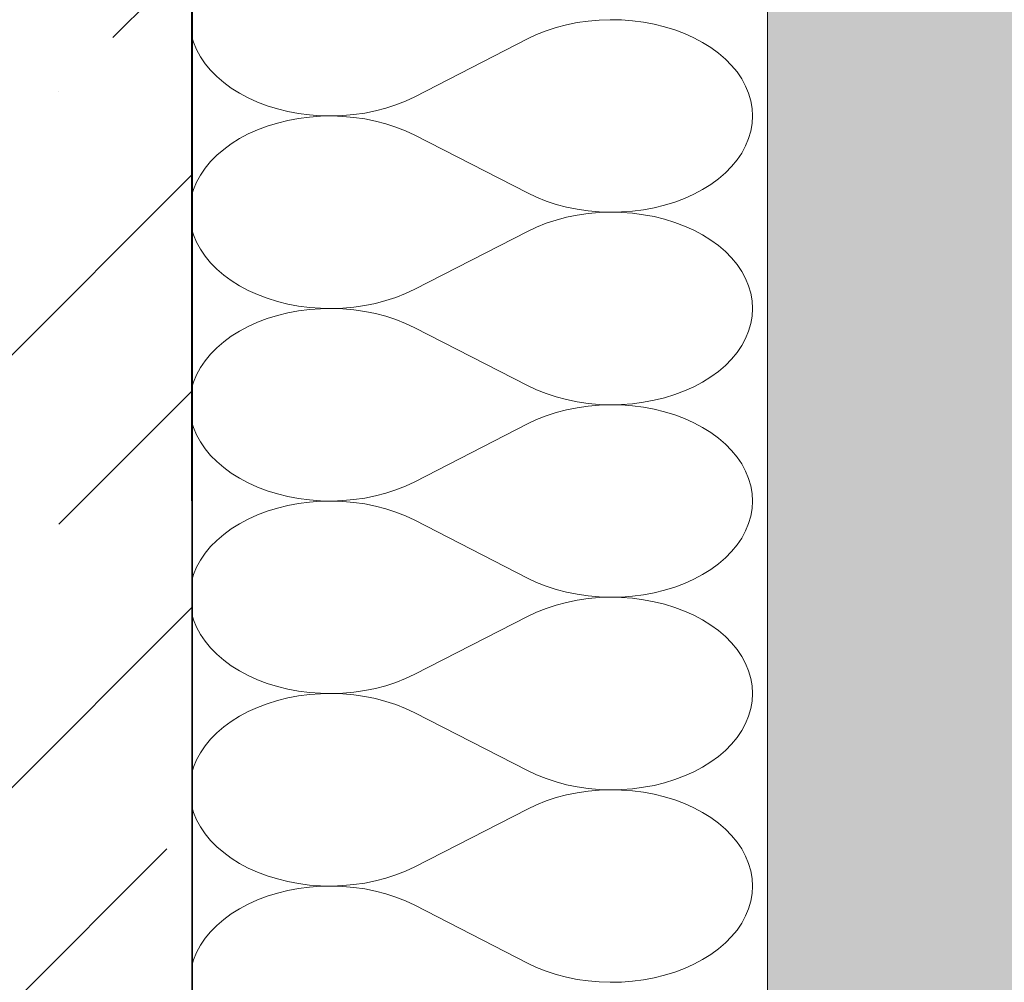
# Model space of a CAD drawing. Header units: millimetres. Extents: x 119219 to 750800, y -8933 to 168688.
# Tile 19 of 115: x 526304 to 526561, y -4023 to -3771. Entities that reach past the tile are written whole.
import ezdxf

# ---------------------------------------------------------------- set-up
doc = ezdxf.new("R2010")
doc.units = ezdxf.units.MM
doc.header["$MEASUREMENT"] = 0
for name, color, linetype, lineweight in [('0_Ном._пера__1', 7, 'Continuous', 0), ('0_Ном._пера__120', 7, 'Continuous', 0), ('АР-Стены_внешние_.АР_Ном._пера__1', 7, 'Continuous', 0)]:
    doc.layers.add(name, color=color, linetype=linetype, lineweight=lineweight)

# ---------------------------------------------------------------- blocks, each defined once
blk = doc.blocks.new('*X28')
at = {"layer": '0_Ном._пера__120', "color": 7, "linetype": 'Continuous', "lineweight": 0}
for p, q in [((526446.6, -3772.56), (526443.88, -3773.28)), ((526449.39, -3772), (526446.6, -3772.56)), ((526452.24, -3771.59), (526449.39, -3772)), ((526455.12, -3771.33), (526452.24, -3771.59)), ((526458.03, -3771.23), (526455.12, -3771.33)), ((526460.94, -3771.29), (526458.03, -3771.23)), ((526463.84, -3771.5), (526460.94, -3771.29)), ((526466.7, -3771.87), (526463.84, -3771.5)), ((526469.51, -3772.39), (526466.7, -3771.87)), ((526472.25, -3773.07), (526469.51, -3772.39)), ((526474.9, -3773.88), (526472.25, -3773.07)), ((526348.5, -3775.47), (526348.99, -3777.14)), ((526438.73, -3775.13), (526436.34, -3776.26)), ((526441.25, -3774.13), (526438.73, -3775.13)), ((526443.88, -3773.28), (526441.25, -3774.13)), ((526477.45, -3774.84), (526474.9, -3773.88)), ((526479.88, -3775.94), (526477.45, -3774.84)), ((526348.99, -3777.14), (526349.78, -3779.06)), ((526406.88, -3791.36), (526436.34, -3776.26)), ((526482.18, -3777.16), (526479.88, -3775.94)), ((526484.33, -3778.5), (526482.18, -3777.16)), ((526349.78, -3779.06), (526350.8, -3780.92)), ((526350.8, -3780.92), (526352.02, -3782.73)), ((526486.32, -3779.96), (526484.33, -3778.5)), ((526488.13, -3781.51), (526486.32, -3779.96)), ((526352.02, -3782.73), (526353.46, -3784.46)), ((526489.76, -3783.16), (526488.13, -3781.51)), ((526491.19, -3784.9), (526489.76, -3783.16)), ((526353.46, -3784.46), (526355.08, -3786.11)), ((526492.41, -3786.7), (526491.19, -3784.9)), ((526355.08, -3786.11), (526356.9, -3787.67)), ((526356.9, -3787.67), (526358.88, -3789.12)), ((526493.43, -3788.57), (526492.41, -3786.7)), ((526494.22, -3790.48), (526493.43, -3788.57)), ((526358.88, -3789.12), (526361.03, -3790.46)), ((526361.03, -3790.46), (526363.33, -3791.69)), ((526494.8, -3792.43), (526494.22, -3790.48)), ((526363.33, -3791.69), (526365.76, -3792.78)), ((526365.76, -3792.78), (526368.31, -3793.74)), ((526368.31, -3793.74), (526370.97, -3794.56)), ((526399.33, -3794.35), (526401.96, -3793.49)), ((526401.96, -3793.49), (526404.48, -3792.49)), ((526404.48, -3792.49), (526406.88, -3791.36)), ((526495.14, -3794.41), (526494.8, -3792.43)), ((526370.97, -3794.56), (526373.71, -3795.23)), ((526373.71, -3795.23), (526376.51, -3795.76)), ((526376.51, -3795.76), (526379.38, -3796.13)), ((526379.38, -3796.13), (526382.27, -3796.34)), ((526382.27, -3796.34), (526385.18, -3796.4)), ((526385.18, -3796.4), (526388.09, -3796.3)), ((526388.09, -3796.3), (526390.97, -3796.04)), ((526390.97, -3796.04), (526393.82, -3795.63)), ((526393.82, -3795.63), (526396.62, -3795.06)), ((526396.62, -3795.06), (526399.33, -3794.35)), ((526495.26, -3796.4), (526495.14, -3794.41)), ((526370.97, -3798.24), (526368.31, -3799.06)), ((526373.71, -3797.56), (526370.97, -3798.24)), ((526376.51, -3797.04), (526373.71, -3797.56)), ((526379.38, -3796.67), (526376.51, -3797.04)), ((526382.27, -3796.46), (526379.38, -3796.67)), ((526385.18, -3796.4), (526382.27, -3796.46)), ((526388.09, -3796.5), (526385.18, -3796.4)), ((526390.97, -3796.76), (526388.09, -3796.5)), ((526393.82, -3797.17), (526390.97, -3796.76)), ((526396.62, -3797.73), (526393.82, -3797.17)), ((526399.33, -3798.45), (526396.62, -3797.73)), ((526401.96, -3799.3), (526399.33, -3798.45)), ((526494.8, -3800.36), (526495.14, -3798.39)), ((526495.14, -3798.39), (526495.26, -3796.4)), ((526363.33, -3801.11), (526361.03, -3802.33)), ((526365.76, -3800.01), (526363.33, -3801.11)), ((526368.31, -3799.06), (526365.76, -3800.01)), ((526404.48, -3800.3), (526401.96, -3799.3)), ((526406.88, -3801.43), (526404.48, -3800.3)), ((526406.88, -3801.43), (526436.34, -3816.53)), ((526494.22, -3802.31), (526494.8, -3800.36)), ((526358.88, -3803.67), (526356.9, -3805.13)), ((526361.03, -3802.33), (526358.88, -3803.67)), ((526493.43, -3804.23), (526494.22, -3802.31)), ((526355.08, -3806.69), (526353.46, -3808.34)), ((526356.9, -3805.13), (526355.08, -3806.69)), ((526491.19, -3807.9), (526492.41, -3806.09)), ((526492.41, -3806.09), (526493.43, -3804.23)), ((526353.46, -3808.34), (526352.02, -3810.07)), ((526489.76, -3809.63), (526491.19, -3807.9)), ((526352.02, -3810.07), (526350.8, -3811.87)), ((526486.32, -3812.84), (526488.13, -3811.28)), ((526488.13, -3811.28), (526489.76, -3809.63)), ((526349.78, -3813.74), (526348.99, -3815.65)), ((526350.8, -3811.87), (526349.78, -3813.74)), ((526482.18, -3815.63), (526484.33, -3814.29)), ((526484.33, -3814.29), (526486.32, -3812.84)), ((526348.99, -3815.65), (526348.5, -3817.3)), ((526436.34, -3816.53), (526438.73, -3817.66)), ((526477.45, -3817.95), (526479.88, -3816.86)), ((526479.88, -3816.86), (526482.18, -3815.63)), ((526438.73, -3817.66), (526441.25, -3818.66)), ((526441.25, -3818.66), (526443.88, -3819.52)), ((526443.88, -3819.52), (526446.6, -3820.23)), ((526472.25, -3819.73), (526474.9, -3818.91)), ((526474.9, -3818.91), (526477.45, -3817.95)), ((526446.6, -3820.23), (526449.39, -3820.8)), ((526449.39, -3820.8), (526452.24, -3821.21)), ((526452.24, -3821.93), (526449.39, -3822.34)), ((526452.24, -3821.21), (526455.12, -3821.47)), ((526455.12, -3821.67), (526452.24, -3821.93)), ((526455.12, -3821.47), (526458.03, -3821.57)), ((526458.03, -3821.57), (526455.12, -3821.67)), ((526458.03, -3821.57), (526460.94, -3821.51)), ((526460.94, -3821.63), (526458.03, -3821.57)), ((526460.94, -3821.51), (526463.84, -3821.3)), ((526463.84, -3821.84), (526460.94, -3821.63)), ((526463.84, -3821.3), (526466.7, -3820.93)), ((526466.7, -3822.21), (526463.84, -3821.84)), ((526466.7, -3820.93), (526469.51, -3820.4)), ((526469.51, -3820.4), (526472.25, -3819.73)), ((526441.25, -3824.47), (526438.73, -3825.47)), ((526443.88, -3823.62), (526441.25, -3824.47)), ((526446.6, -3822.9), (526443.88, -3823.62)), ((526449.39, -3822.34), (526446.6, -3822.9)), ((526469.51, -3822.73), (526466.7, -3822.21)), ((526472.25, -3823.41), (526469.51, -3822.73)), ((526474.9, -3824.23), (526472.25, -3823.41)), ((526477.45, -3825.19), (526474.9, -3824.23)), ((526348.51, -3825.84), (526348.99, -3827.48)), ((526406.88, -3841.7), (526436.34, -3826.6)), ((526438.73, -3825.47), (526436.34, -3826.6)), ((526479.88, -3826.28), (526477.45, -3825.19)), ((526482.18, -3827.5), (526479.88, -3826.28)), ((526348.99, -3827.48), (526349.78, -3829.4)), ((526349.78, -3829.4), (526350.8, -3831.26)), ((526484.33, -3828.84), (526482.18, -3827.5)), ((526486.32, -3830.3), (526484.33, -3828.84)), ((526350.8, -3831.26), (526352.02, -3833.07)), ((526488.13, -3831.86), (526486.32, -3830.3)), ((526489.76, -3833.51), (526488.13, -3831.86)), ((526352.02, -3833.07), (526353.46, -3834.8)), ((526353.46, -3834.8), (526355.08, -3836.45)), ((526491.19, -3835.24), (526489.76, -3833.51)), ((526355.08, -3836.45), (526356.9, -3838.01)), ((526492.41, -3837.04), (526491.19, -3835.24)), ((526493.43, -3838.91), (526492.41, -3837.04)), ((526356.9, -3838.01), (526358.88, -3839.46)), ((526358.88, -3839.46), (526361.03, -3840.81)), ((526494.22, -3840.82), (526493.43, -3838.91)), ((526361.03, -3840.81), (526363.33, -3842.03)), ((526363.33, -3842.03), (526365.76, -3843.12)), ((526404.48, -3842.83), (526406.88, -3841.7)), ((526494.8, -3842.77), (526494.22, -3840.82)), ((526365.76, -3843.12), (526368.31, -3844.08)), ((526368.31, -3844.08), (526370.97, -3844.9)), ((526370.97, -3844.9), (526373.71, -3845.57)), ((526396.62, -3845.4), (526399.33, -3844.69)), ((526399.33, -3844.69), (526401.96, -3843.83)), ((526401.96, -3843.83), (526404.48, -3842.83)), ((526495.14, -3844.75), (526494.8, -3842.77)), ((526495.26, -3846.74), (526495.14, -3844.75)), ((526373.71, -3845.57), (526376.51, -3846.1)), ((526376.51, -3847.38), (526373.71, -3847.9)), ((526376.51, -3846.1), (526379.38, -3846.47)), ((526379.38, -3847.01), (526376.51, -3847.38)), ((526379.38, -3846.47), (526382.27, -3846.68)), ((526382.27, -3846.8), (526379.38, -3847.01)), ((526382.27, -3846.68), (526385.18, -3846.74)), ((526385.18, -3846.74), (526382.27, -3846.8)), ((526385.18, -3846.74), (526388.09, -3846.64)), ((526388.09, -3846.84), (526385.18, -3846.74)), ((526388.09, -3846.64), (526390.97, -3846.38)), ((526390.97, -3847.1), (526388.09, -3846.84)), ((526390.97, -3846.38), (526393.82, -3845.97)), ((526393.82, -3847.51), (526390.97, -3847.1)), ((526393.82, -3845.97), (526396.62, -3845.4)), ((526396.62, -3848.07), (526393.82, -3847.51)), ((526495.14, -3848.73), (526495.26, -3846.74)), ((526365.76, -3850.36), (526363.33, -3851.45)), ((526368.31, -3849.4), (526365.76, -3850.36)), ((526370.97, -3848.58), (526368.31, -3849.4)), ((526373.71, -3847.9), (526370.97, -3848.58)), ((526399.33, -3848.79), (526396.62, -3848.07)), ((526401.96, -3849.65), (526399.33, -3848.79)), ((526404.48, -3850.64), (526401.96, -3849.65)), ((526494.8, -3850.7), (526495.14, -3848.73)), ((526361.03, -3852.67), (526358.88, -3854.01)), ((526363.33, -3851.45), (526361.03, -3852.67)), ((526406.88, -3851.77), (526404.48, -3850.64)), ((526406.88, -3851.77), (526436.34, -3866.87)), ((526493.43, -3854.57), (526494.22, -3852.65)), ((526494.22, -3852.65), (526494.8, -3850.7)), ((526356.9, -3855.47), (526355.08, -3857.03)), ((526358.88, -3854.01), (526356.9, -3855.47)), ((526492.41, -3856.43), (526493.43, -3854.57)), ((526355.08, -3857.03), (526353.46, -3858.68)), ((526491.19, -3858.24), (526492.41, -3856.43)), ((526352.02, -3860.41), (526350.8, -3862.21)), ((526353.46, -3858.68), (526352.02, -3860.41)), ((526488.13, -3861.62), (526489.76, -3859.97)), ((526489.76, -3859.97), (526491.19, -3858.24)), ((526350.8, -3862.21), (526349.78, -3864.08)), ((526484.33, -3864.63), (526486.32, -3863.18)), ((526486.32, -3863.18), (526488.13, -3861.62)), ((526349.78, -3864.08), (526348.99, -3865.99)), ((526482.18, -3865.98), (526484.33, -3864.63)), ((526348.99, -3865.99), (526348.51, -3867.6)), ((526436.34, -3866.87), (526438.73, -3868.01)), ((526438.73, -3868.01), (526441.25, -3869)), ((526474.9, -3869.25), (526477.45, -3868.29)), ((526477.45, -3868.29), (526479.88, -3867.2)), ((526479.88, -3867.2), (526482.18, -3865.98)), ((526441.25, -3869), (526443.88, -3869.86)), ((526443.88, -3869.86), (526446.6, -3870.57)), ((526446.6, -3870.57), (526449.39, -3871.14)), ((526466.7, -3871.27), (526469.51, -3870.74)), ((526469.51, -3870.74), (526472.25, -3870.07)), ((526472.25, -3870.07), (526474.9, -3869.25)), ((526446.6, -3873.24), (526443.88, -3873.96)), ((526449.39, -3872.68), (526446.6, -3873.24)), ((526449.39, -3871.14), (526452.24, -3871.55)), ((526452.24, -3872.27), (526449.39, -3872.68)), ((526452.24, -3871.55), (526455.12, -3871.81)), ((526455.12, -3872.01), (526452.24, -3872.27)), ((526455.12, -3871.81), (526458.03, -3871.91)), ((526458.03, -3871.91), (526455.12, -3872.01)), ((526458.03, -3871.91), (526460.94, -3871.85)), ((526460.94, -3871.97), (526458.03, -3871.91)), ((526460.94, -3871.85), (526463.84, -3871.64)), ((526463.84, -3872.18), (526460.94, -3871.97)), ((526463.84, -3871.64), (526466.7, -3871.27)), ((526466.7, -3872.55), (526463.84, -3872.18)), ((526469.51, -3873.07), (526466.7, -3872.55)), ((526472.25, -3873.75), (526469.51, -3873.07)), ((526348.52, -3876.22), (526348.99, -3877.82)), ((526438.73, -3875.81), (526436.34, -3876.94)), ((526441.25, -3874.82), (526438.73, -3875.81)), ((526443.88, -3873.96), (526441.25, -3874.82)), ((526474.9, -3874.57), (526472.25, -3873.75)), ((526477.45, -3875.53), (526474.9, -3874.57)), ((526479.88, -3876.62), (526477.45, -3875.53)), ((526348.99, -3877.82), (526349.78, -3879.74)), ((526406.88, -3892.05), (526436.34, -3876.94)), ((526482.18, -3877.84), (526479.88, -3876.62)), ((526484.33, -3879.19), (526482.18, -3877.84)), ((526349.78, -3879.74), (526350.8, -3881.6)), ((526486.32, -3880.64), (526484.33, -3879.19)), ((526488.13, -3882.2), (526486.32, -3880.64)), ((526350.8, -3881.6), (526352.02, -3883.41)), ((526352.02, -3883.41), (526353.46, -3885.14)), ((526489.76, -3883.85), (526488.13, -3882.2)), ((526491.19, -3885.58), (526489.76, -3883.85)), ((526353.46, -3885.14), (526355.08, -3886.79)), ((526492.41, -3887.38), (526491.19, -3885.58)), ((526355.08, -3886.79), (526356.9, -3888.35)), ((526356.9, -3888.35), (526358.88, -3889.8)), ((526493.43, -3889.25), (526492.41, -3887.38)), ((526358.88, -3889.8), (526361.03, -3891.15)), ((526361.03, -3891.15), (526363.33, -3892.37)), ((526494.22, -3891.16), (526493.43, -3889.25)), ((526494.8, -3893.12), (526494.22, -3891.16)), ((526363.33, -3892.37), (526365.76, -3893.46)), ((526365.76, -3893.46), (526368.31, -3894.42)), ((526399.33, -3895.03), (526401.96, -3894.17)), ((526401.96, -3894.17), (526404.48, -3893.18)), ((526404.48, -3893.18), (526406.88, -3892.05)), ((526495.14, -3895.09), (526494.8, -3893.12)), ((526368.31, -3894.42), (526370.97, -3895.24)), ((526370.97, -3895.24), (526373.71, -3895.91)), ((526373.71, -3895.91), (526376.51, -3896.44)), ((526376.51, -3896.44), (526379.38, -3896.81)), ((526379.38, -3896.81), (526382.27, -3897.02)), ((526388.09, -3896.98), (526390.97, -3896.72)), ((526390.97, -3896.72), (526393.82, -3896.31)), ((526393.82, -3896.31), (526396.62, -3895.74)), ((526396.62, -3895.74), (526399.33, -3895.03)), ((526495.26, -3897.08), (526495.14, -3895.09)), ((526370.97, -3898.92), (526368.31, -3899.74)), ((526373.71, -3898.24), (526370.97, -3898.92)), ((526376.51, -3897.72), (526373.71, -3898.24)), ((526379.38, -3897.35), (526376.51, -3897.72)), ((526382.27, -3897.14), (526379.38, -3897.35)), ((526382.27, -3897.02), (526385.18, -3897.08)), ((526385.18, -3897.08), (526382.27, -3897.14)), ((526385.18, -3897.08), (526388.09, -3896.98)), ((526388.09, -3897.18), (526385.18, -3897.08)), ((526390.97, -3897.44), (526388.09, -3897.18)), ((526393.82, -3897.85), (526390.97, -3897.44)), ((526396.62, -3898.41), (526393.82, -3897.85)), ((526399.33, -3899.13), (526396.62, -3898.41)), ((526401.96, -3899.99), (526399.33, -3899.13)), ((526494.8, -3901.04), (526495.14, -3899.07)), ((526495.14, -3899.07), (526495.26, -3897.08)), ((526363.33, -3901.79), (526361.03, -3903.01)), ((526365.76, -3900.7), (526363.33, -3901.79)), ((526368.31, -3899.74), (526365.76, -3900.7)), ((526404.48, -3900.98), (526401.96, -3899.99)), ((526406.88, -3902.11), (526404.48, -3900.98)), ((526494.22, -3903), (526494.8, -3901.04)), ((526358.88, -3904.36), (526356.9, -3905.81)), ((526361.03, -3903.01), (526358.88, -3904.36)), ((526406.88, -3902.11), (526436.34, -3917.22)), ((526493.43, -3904.91), (526494.22, -3903)), ((526356.9, -3905.81), (526355.08, -3907.37)), ((526491.19, -3908.58), (526492.41, -3906.77)), ((526492.41, -3906.77), (526493.43, -3904.91)), ((526353.46, -3909.02), (526352.02, -3910.75)), ((526355.08, -3907.37), (526353.46, -3909.02)), ((526489.76, -3910.31), (526491.19, -3908.58)), ((526352.02, -3910.75), (526350.8, -3912.55)), ((526486.32, -3913.52), (526488.13, -3911.96)), ((526488.13, -3911.96), (526489.76, -3910.31)), ((526349.78, -3914.42), (526348.99, -3916.33)), ((526350.8, -3912.55), (526349.78, -3914.42)), ((526484.33, -3914.97), (526486.32, -3913.52)), ((526348.99, -3916.33), (526348.53, -3917.91)), ((526436.34, -3917.22), (526438.73, -3918.35)), ((526479.88, -3917.54), (526482.18, -3916.32)), ((526482.18, -3916.32), (526484.33, -3914.97)), ((526438.73, -3918.35), (526441.25, -3919.34)), ((526441.25, -3919.34), (526443.88, -3920.2)), ((526472.25, -3920.41), (526474.9, -3919.59)), ((526474.9, -3919.59), (526477.45, -3918.63)), ((526477.45, -3918.63), (526479.88, -3917.54)), ((526443.88, -3920.2), (526446.6, -3920.91)), ((526446.6, -3920.91), (526449.39, -3921.48)), ((526449.39, -3921.48), (526452.24, -3921.89)), ((526452.24, -3921.89), (526455.12, -3922.15)), ((526455.12, -3922.35), (526452.24, -3922.61)), ((526455.12, -3922.15), (526458.03, -3922.25)), ((526458.03, -3922.25), (526455.12, -3922.35)), ((526458.03, -3922.25), (526460.94, -3922.19)), ((526460.94, -3922.31), (526458.03, -3922.25)), ((526460.94, -3922.19), (526463.84, -3921.98)), ((526463.84, -3922.52), (526460.94, -3922.31)), ((526463.84, -3921.98), (526466.7, -3921.61)), ((526466.7, -3922.89), (526463.84, -3922.52)), ((526466.7, -3921.61), (526469.51, -3921.08)), ((526469.51, -3921.08), (526472.25, -3920.41)), ((526441.25, -3925.16), (526438.73, -3926.15)), ((526443.88, -3924.3), (526441.25, -3925.16)), ((526446.6, -3923.59), (526443.88, -3924.3)), ((526449.39, -3923.02), (526446.6, -3923.59)), ((526452.24, -3922.61), (526449.39, -3923.02)), ((526469.51, -3923.42), (526466.7, -3922.89)), ((526472.25, -3924.09), (526469.51, -3923.42)), ((526474.9, -3924.91), (526472.25, -3924.09)), ((526477.45, -3925.87), (526474.9, -3924.91)), ((526348.53, -3926.6), (526348.99, -3928.17)), ((526406.88, -3942.39), (526436.34, -3927.28)), ((526438.73, -3926.15), (526436.34, -3927.28)), ((526479.88, -3926.96), (526477.45, -3925.87)), ((526482.18, -3928.18), (526479.88, -3926.96)), ((526348.99, -3928.17), (526349.78, -3930.08)), ((526349.78, -3930.08), (526350.8, -3931.95)), ((526484.33, -3929.53), (526482.18, -3928.18)), ((526486.32, -3930.98), (526484.33, -3929.53)), ((526350.8, -3931.95), (526352.02, -3933.75)), ((526488.13, -3932.54), (526486.32, -3930.98)), ((526489.76, -3934.19), (526488.13, -3932.54)), ((526352.02, -3933.75), (526353.46, -3935.48)), ((526491.19, -3935.92), (526489.76, -3934.19)), ((526353.46, -3935.48), (526355.08, -3937.13)), ((526355.08, -3937.13), (526356.9, -3938.69)), ((526492.41, -3937.73), (526491.19, -3935.92)), ((526493.43, -3939.59), (526492.41, -3937.73)), ((526356.9, -3938.69), (526358.88, -3940.14)), ((526358.88, -3940.14), (526361.03, -3941.49)), ((526494.22, -3941.5), (526493.43, -3939.59)), ((526361.03, -3941.49), (526363.33, -3942.71)), ((526363.33, -3942.71), (526365.76, -3943.8)), ((526404.48, -3943.52), (526406.88, -3942.39)), ((526494.8, -3943.46), (526494.22, -3941.5)), ((526365.76, -3943.8), (526368.31, -3944.76)), ((526368.31, -3944.76), (526370.97, -3945.58)), ((526370.97, -3945.58), (526373.71, -3946.26)), ((526396.62, -3946.09), (526399.33, -3945.37)), ((526399.33, -3945.37), (526401.96, -3944.51)), ((526401.96, -3944.51), (526404.48, -3943.52)), ((526495.14, -3945.43), (526494.8, -3943.46)), ((526495.26, -3947.42), (526495.14, -3945.43)), ((526373.71, -3946.26), (526376.51, -3946.78)), ((526376.51, -3948.06), (526373.71, -3948.59)), ((526376.51, -3946.78), (526379.38, -3947.15)), ((526379.38, -3947.69), (526376.51, -3948.06)), ((526379.38, -3947.15), (526382.27, -3947.36)), ((526382.27, -3947.48), (526379.38, -3947.69)), ((526382.27, -3947.36), (526385.18, -3947.42)), ((526385.18, -3947.42), (526382.27, -3947.48)), ((526385.18, -3947.42), (526388.09, -3947.32)), ((526388.09, -3947.52), (526385.18, -3947.42)), ((526388.09, -3947.32), (526390.97, -3947.06)), ((526390.97, -3947.78), (526388.09, -3947.52)), ((526390.97, -3947.06), (526393.82, -3946.65)), ((526393.82, -3948.19), (526390.97, -3947.78)), ((526393.82, -3946.65), (526396.62, -3946.09)), ((526396.62, -3948.76), (526393.82, -3948.19)), ((526495.14, -3949.41), (526495.26, -3947.42)), ((526368.31, -3950.08), (526365.76, -3951.04)), ((526370.97, -3949.26), (526368.31, -3950.08)), ((526373.71, -3948.59), (526370.97, -3949.26)), ((526399.33, -3949.47), (526396.62, -3948.76)), ((526401.96, -3950.33), (526399.33, -3949.47)), ((526404.48, -3951.32), (526401.96, -3950.33)), ((526494.8, -3951.38), (526495.14, -3949.41)), ((526361.03, -3953.35), (526358.88, -3954.7)), ((526363.33, -3952.13), (526361.03, -3953.35)), ((526365.76, -3951.04), (526363.33, -3952.13)), ((526406.88, -3952.45), (526404.48, -3951.32)), ((526406.88, -3952.45), (526436.34, -3967.56)), ((526493.43, -3955.25), (526494.22, -3953.34)), ((526494.22, -3953.34), (526494.8, -3951.38)), ((526358.88, -3954.7), (526356.9, -3956.15)), ((526492.41, -3957.12), (526493.43, -3955.25)), ((526355.08, -3957.71), (526353.46, -3959.36)), ((526356.9, -3956.15), (526355.08, -3957.71)), ((526491.19, -3958.92), (526492.41, -3957.12)), ((526352.02, -3961.09), (526350.8, -3962.9)), ((526353.46, -3959.36), (526352.02, -3961.09)), ((526488.13, -3962.3), (526489.76, -3960.65)), ((526489.76, -3960.65), (526491.19, -3958.92)), ((526350.8, -3962.9), (526349.78, -3964.76)), ((526486.32, -3963.86), (526488.13, -3962.3)), ((526349.78, -3964.76), (526348.99, -3966.68)), ((526482.18, -3966.66), (526484.33, -3965.31)), ((526484.33, -3965.31), (526486.32, -3963.86)), ((526348.99, -3966.68), (526348.54, -3968.22)), ((526436.34, -3967.56), (526438.73, -3968.69)), ((526438.73, -3968.69), (526441.25, -3969.68)), ((526477.45, -3968.97), (526479.88, -3967.88)), ((526479.88, -3967.88), (526482.18, -3966.66)), ((526441.25, -3969.68), (526443.88, -3970.54)), ((526443.88, -3970.54), (526446.6, -3971.26)), ((526446.6, -3971.26), (526449.39, -3971.82)), ((526466.7, -3971.95), (526469.51, -3971.43)), ((526469.51, -3971.43), (526472.25, -3970.75)), ((526472.25, -3970.75), (526474.9, -3969.93)), ((526474.9, -3969.93), (526477.45, -3968.97)), ((526446.6, -3973.93), (526443.88, -3974.64)), ((526449.39, -3973.36), (526446.6, -3973.93)), ((526449.39, -3971.82), (526452.24, -3972.23)), ((526452.24, -3972.95), (526449.39, -3973.36)), ((526452.24, -3972.23), (526455.12, -3972.49)), ((526455.12, -3972.69), (526452.24, -3972.95)), ((526455.12, -3972.49), (526458.03, -3972.59)), ((526458.03, -3972.59), (526455.12, -3972.69)), ((526458.03, -3972.59), (526460.94, -3972.53)), ((526460.94, -3972.65), (526458.03, -3972.59)), ((526460.94, -3972.53), (526463.84, -3972.32)), ((526463.84, -3972.86), (526460.94, -3972.65)), ((526463.84, -3972.32), (526466.7, -3971.95)), ((526466.7, -3973.23), (526463.84, -3972.86)), ((526469.51, -3973.76), (526466.7, -3973.23)), ((526472.25, -3974.43), (526469.51, -3973.76)), ((526438.73, -3976.49), (526436.34, -3977.62)), ((526441.25, -3975.5), (526438.73, -3976.49)), ((526443.88, -3974.64), (526441.25, -3975.5)), ((526474.9, -3975.25), (526472.25, -3974.43)), ((526477.45, -3976.21), (526474.9, -3975.25)), ((526479.88, -3977.3), (526477.45, -3976.21)), ((526348.54, -3976.97), (526348.99, -3978.51)), ((526348.99, -3978.51), (526349.78, -3980.42)), ((526406.88, -3992.73), (526436.34, -3977.62)), ((526482.18, -3978.52), (526479.88, -3977.3)), ((526484.33, -3979.87), (526482.18, -3978.52)), ((526349.78, -3980.42), (526350.8, -3982.29)), ((526486.32, -3981.32), (526484.33, -3979.87)), ((526488.13, -3982.88), (526486.32, -3981.32)), ((526350.8, -3982.29), (526352.02, -3984.09)), ((526352.02, -3984.09), (526353.46, -3985.82)), ((526489.76, -3984.53), (526488.13, -3982.88)), ((526353.46, -3985.82), (526355.08, -3987.47)), ((526491.19, -3986.26), (526489.76, -3984.53)), ((526492.41, -3988.07), (526491.19, -3986.26)), ((526355.08, -3987.47), (526356.9, -3989.03)), ((526356.9, -3989.03), (526358.88, -3990.49)), ((526493.43, -3989.93), (526492.41, -3988.07)), ((526358.88, -3990.49), (526361.03, -3991.83)), ((526361.03, -3991.83), (526363.33, -3993.05)), ((526494.22, -3991.85), (526493.43, -3989.93)), ((526494.8, -3993.8), (526494.22, -3991.85)), ((526363.33, -3993.05), (526365.76, -3994.14)), ((526365.76, -3994.14), (526368.31, -3995.1)), ((526401.96, -3994.85), (526404.48, -3993.86)), ((526404.48, -3993.86), (526406.88, -3992.73)), ((526495.14, -3995.77), (526494.8, -3993.8)), ((526368.31, -3995.1), (526370.97, -3995.92)), ((526370.97, -3995.92), (526373.71, -3996.6)), ((526373.71, -3996.6), (526376.51, -3997.12)), ((526376.51, -3997.12), (526379.38, -3997.49)), ((526390.97, -3997.4), (526393.82, -3996.99)), ((526393.82, -3996.99), (526396.62, -3996.43)), ((526396.62, -3996.43), (526399.33, -3995.71)), ((526399.33, -3995.71), (526401.96, -3994.85)), ((526495.26, -3997.76), (526495.14, -3995.77)), ((526370.97, -3999.6), (526368.31, -4000.42)), ((526373.71, -3998.93), (526370.97, -3999.6)), ((526376.51, -3998.4), (526373.71, -3998.93)), ((526379.38, -3998.03), (526376.51, -3998.4)), ((526379.38, -3997.49), (526382.27, -3997.7)), ((526382.27, -3997.82), (526379.38, -3998.03)), ((526382.27, -3997.7), (526385.18, -3997.76)), ((526385.18, -3997.76), (526382.27, -3997.82)), ((526385.18, -3997.76), (526388.09, -3997.66)), ((526388.09, -3997.86), (526385.18, -3997.76)), ((526388.09, -3997.66), (526390.97, -3997.4)), ((526390.97, -3998.12), (526388.09, -3997.86)), ((526393.82, -3998.53), (526390.97, -3998.12)), ((526396.62, -3999.1), (526393.82, -3998.53)), ((526399.33, -3999.81), (526396.62, -3999.1)), ((526401.96, -4000.67), (526399.33, -3999.81)), ((526494.8, -4001.73), (526495.14, -3999.75)), ((526495.14, -3999.75), (526495.26, -3997.76)), ((526365.76, -4001.38), (526363.33, -4002.47)), ((526368.31, -4000.42), (526365.76, -4001.38)), ((526404.48, -4001.67), (526401.96, -4000.67)), ((526406.88, -4002.8), (526404.48, -4001.67)), ((526494.22, -4003.68), (526494.8, -4001.73)), ((526361.03, -4003.69), (526358.88, -4005.04)), ((526363.33, -4002.47), (526361.03, -4003.69)), ((526406.88, -4002.8), (526436.34, -4017.9)), ((526493.43, -4005.59), (526494.22, -4003.68)), ((526356.9, -4006.49), (526355.08, -4008.05)), ((526358.88, -4005.04), (526356.9, -4006.49)), ((526491.19, -4009.26), (526492.41, -4007.46)), ((526492.41, -4007.46), (526493.43, -4005.59)), ((526353.46, -4009.7), (526352.02, -4011.43)), ((526355.08, -4008.05), (526353.46, -4009.7)), ((526489.76, -4010.99), (526491.19, -4009.26)), ((526352.02, -4011.43), (526350.8, -4013.24)), ((526486.32, -4014.2), (526488.13, -4012.64)), ((526488.13, -4012.64), (526489.76, -4010.99)), ((526349.78, -4015.1), (526348.99, -4017.02)), ((526350.8, -4013.24), (526349.78, -4015.1)), ((526484.33, -4015.66), (526486.32, -4014.2)), ((526348.99, -4017.02), (526348.55, -4018.52)), ((526479.88, -4018.22), (526482.18, -4017)), ((526482.18, -4017), (526484.33, -4015.66)), ((526436.34, -4017.9), (526438.73, -4019.03)), ((526438.73, -4019.03), (526441.25, -4020.03)), ((526441.25, -4020.03), (526443.88, -4020.88)), ((526472.25, -4021.09), (526474.9, -4020.27)), ((526474.9, -4020.27), (526477.45, -4019.31)), ((526477.45, -4019.31), (526479.88, -4018.22)), ((526443.88, -4020.88), (526446.6, -4021.6)), ((526446.6, -4021.6), (526449.39, -4022.16)), ((526449.39, -4022.16), (526452.24, -4022.57)), ((526452.24, -4022.57), (526455.12, -4022.83)), ((526455.12, -4022.83), (526458.03, -4022.93)), ((526458.03, -4022.93), (526460.94, -4022.87)), ((526460.94, -4022.87), (526463.84, -4022.66)), ((526463.84, -4022.66), (526466.7, -4022.29)), ((526466.7, -4022.29), (526469.51, -4021.77)), ((526469.51, -4021.77), (526472.25, -4021.09))]:
    blk.add_line(p, q, dxfattribs=at)
blk = doc.blocks.new('Штриховка_10_1', base_point=(0, 0))
at = {"layer": '0_Ном._пера__120', "color": 7, "linetype": 'Continuous', "lineweight": 0, "flags": 128}
blk.add_lwpolyline([(526348.76, -5050), (526347.64, 349.99), (526499.14, 349.99), (526499.14, -5050)], close=True, dxfattribs=at)
at = {"layer": '0_Ном._пера__120', "color": 7, "linetype": 'Continuous', "lineweight": 0}
blk.add_blockref('*X28', (0, 0), dxfattribs=at)

msp = doc.modelspace()

# ---------------------------------------------------------------- hatches: boundary and pattern name
at = {"layer": '0_Ном._пера__1', "linetype": 'Continuous', "lineweight": 0}
h = msp.add_hatch(dxfattribs=at)
h.set_pattern_fill('Грунт_02__копия__0001', style=0, pattern_type=2)
h.set_pattern_definition([(45, (0, 0), (-169.70563, 169.70563), []), (45, (-56.57, 56.57), (-339.41125, 339.41125), []), (45, (-113.14, 113.14), (-339.41125, 339.41125), []), (135, (-169.706, 169.706), (56.568542, 56.568542), [240, -240])])
h.paths.add_polyline_path([(529281.971, 349.992), (526499.138, 349.992), (526499.138, -5049.998), (508846.945, -5049.998), (508846.945, -5619.173), (529281.971, -5619.173)])
h = msp.add_hatch(dxfattribs=at)
h.set_pattern_fill('Железобетон__project__ув_3A', style=0, pattern_type=2)
h.set_pattern_definition([(45, (0, 0), (-56.568542, 56.568542), []), (45, (-28.284, 28.284), (-56.568542, 56.568542), [60, -20, 0, -20])])
h.paths.add_polyline_path([(526048.761, -4749.998), (526048.761, 349.992), (526348.761, 349.992), (526348.761, -4749.998)])

# ---------------------------------------------------------------- linework, layer by layer
at = {"layer": '0_Ном._пера__1', "color": 7, "linetype": 'Continuous', "lineweight": 0, "flags": 128}
for points in [[(529281.971, 349.992), (526499.138, 349.992), (526499.138, -5049.998), (508846.945, -5049.998), (508846.945, -5619.173), (529281.971, -5619.173)], [(526048.761, -4749.998), (526048.761, 349.992), (526348.761, 349.992), (526348.761, -4749.998)]]:
    msp.add_lwpolyline(points, close=True, dxfattribs=at)
at = {"layer": 'АР-Стены_внешние_.АР_Ном._пера__1', "color": 7, "linetype": 'Continuous', "lineweight": 5}
msp.add_line((526348.761, -999.998), (526348.761, -4749.998), dxfattribs=at)

# ---------------------------------------------------------------- block references
at = {"layer": '0_Ном._пера__120', "color": 7, "linetype": 'Continuous', "lineweight": 0}
msp.add_blockref('Штриховка_10_1', (0, 0), dxfattribs=at)

doc.saveas('drawing.dxf')
